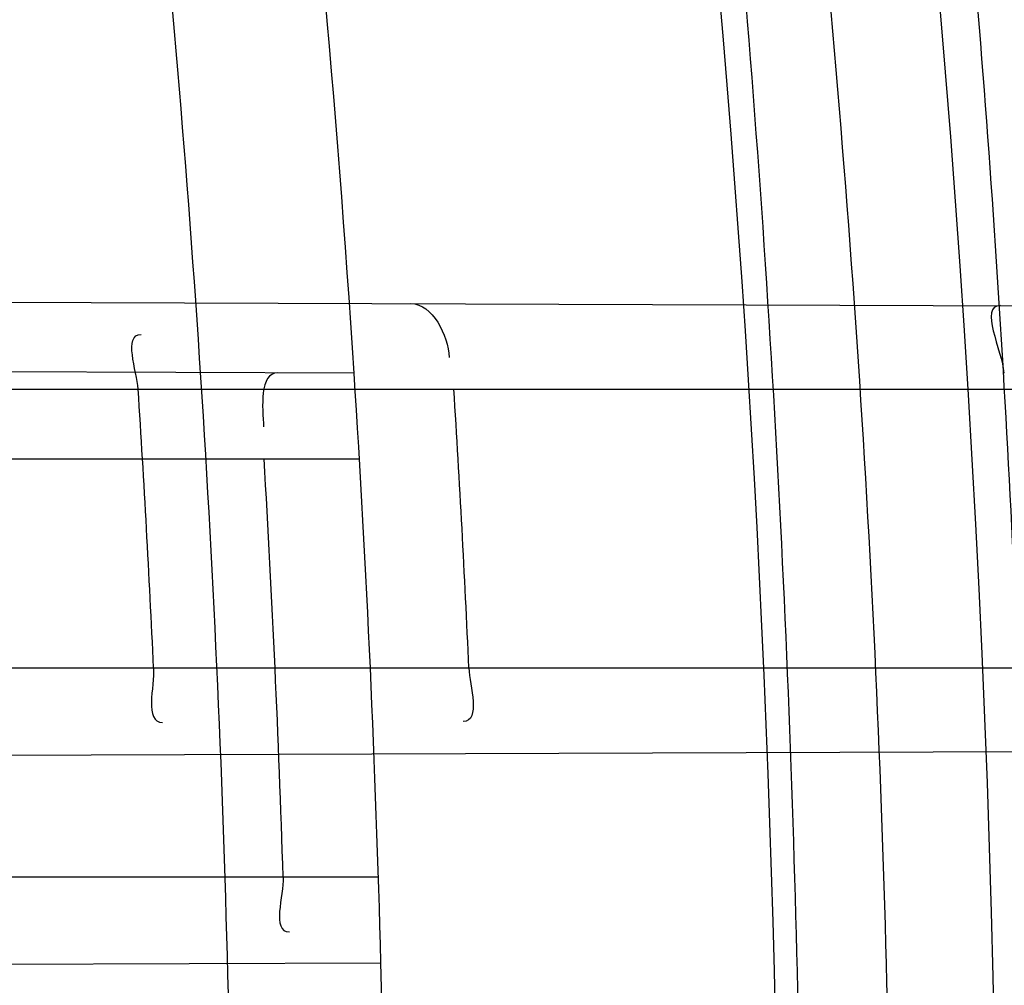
# Model space of a CAD drawing. Header units: millimetres. Extents: x 0 to 297, y 0 to 210.
# Tile 35 of 256: x 146.2165 to 146.2412, y 91.0798 to 91.104. Entities that reach past the tile are written whole.
import ezdxf

# ---------------------------------------------------------------- set-up
doc = ezdxf.new("R2010")
doc.units = ezdxf.units.MM
doc.header["$LTSCALE"] = 16.335
doc.layers.get('0').update_dxf_attribs({"linetype": 'CONTINUOUS'})
for name, color, linetype in [('01_GLOBAL', 7, 'CONTINUOUS'), ('INTFCLR_1', 7, 'CONTINUOUS'), ('INTFCLR_144815', 7, 'CONTINUOUS')]:
    doc.layers.add(name, color=color, linetype=linetype)

msp = doc.modelspace()

# ---------------------------------------------------------------- linework, layer by layer
at = {"color": 7, "linetype": 'Continuous'}
msp.add_circle((146.8548034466, 92.13446435), 2.66, dxfattribs=at)
at = {"color": 9, "linetype": 'Continuous'}
msp.add_arc((146.8548034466, 92.13446435), 2.6259090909, 182.9674534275, 267.0325465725, dxfattribs=at)
at = {"layer": '01_GLOBAL', "color": 7, "linetype": 'Continuous'}
msp.add_circle((146.8548034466, 92.13446435), 2.695, dxfattribs=at)
at = {"layer": 'INTFCLR_1', "color": 9, "linetype": 'Continuous'}
for p, q in [((146.2031934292, 91.0969994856), (146.2621692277, 91.0967936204)), ((146.2248900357, 91.0951737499), (146.201328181, 91.0952559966)), ((146.2043853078, 91.0947686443), (146.2622645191, 91.0947686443)), ((146.2008186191, 91.0930186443), (146.2250232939, 91.0930186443)), ((146.2047874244, 91.0877686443), (146.2626121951, 91.0877686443)), ((146.2038547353, 91.08554011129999), (146.2627179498, 91.0857455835)), ((146.2254997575, 91.08251864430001), (146.2013275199, 91.08251864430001)), ((146.202051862, 91.0802838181), (146.2255620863, 91.08036588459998))]:
    msp.add_line(p, q, dxfattribs=at)
at = {"layer": 'INTFCLR_1', "color": 6, "linetype": 'Continuous'}
for centre, radius, start, end in [((145.8396077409, 91.0702686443), 0.4224162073, 270, 90.00000002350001), ((145.8396077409, 91.0702686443), 0.4014439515, 270, 90.00000002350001), ((145.8396077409, 91.0702686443), 0.3860864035, 1.4986159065, 3.6985216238), ((145.8400706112, 91.0702690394), 0.3801882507, 2.6381874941, 3.6947414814), ((145.839027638, 91.07026903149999), 0.3891384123, 2.5774690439, 3.6096498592), ((145.8399370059, 91.0702693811), 0.3833678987, 1.8310102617, 3.4019618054)]:
    msp.add_arc(centre, radius, start, end, dxfattribs=at)
at = {"layer": 'INTFCLR_1', "color": 9, "linetype": 'Continuous'}
for start, end in [(3.6985216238, 6.706499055), (358.5013841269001, 1.4986159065)]:
    msp.add_arc((145.8396077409, 91.0702686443), 0.3860864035, start, end, dxfattribs=at)
for points, knots in [([(146.215167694, 90.9396470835), (146.2159987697, 90.9419085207), (146.2176274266, 90.946474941), (146.2207305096, 90.9557355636), (146.2257654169, 90.97235802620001), (146.2304341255, 90.99186806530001), (146.2335169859, 91.0093050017), (146.2348129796, 91.0182086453), (146.2354818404, 91.02335838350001), (146.2370256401, 91.0362869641), (146.2386297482, 91.0583777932), (146.2383725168, 91.0844410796), (146.2371603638, 91.1013312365), (146.2363978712, 91.10913017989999), (146.2358364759, 91.11431722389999), (146.2341019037, 91.1283170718), (146.2301634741, 91.1507347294), (146.2244881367, 91.17262139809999), (146.2204287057, 91.18561168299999), (146.2189019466, 91.1902581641), (146.2165792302, 91.19710265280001), (146.2113391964, 91.2114121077), (146.2022901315, 91.2324139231), (146.191984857, 91.25225539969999), (146.1848007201, 91.2644679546), (146.1814430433, 91.2699042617), (146.1792124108, 91.2734478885), (146.1731796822, 91.2827676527), (146.1630706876, 91.2970711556), (146.1490288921, 91.31448381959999), (146.1371354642, 91.3275359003), (146.1288272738, 91.33587871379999), (146.1242335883, 91.3402958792), (146.1178598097, 91.34625301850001), (146.1089384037, 91.3540531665), (146.0992814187, 91.3616216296), (146.0931582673, 91.3659756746), (146.0901748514, 91.36797805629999), (146.0877179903, 91.3695554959), (146.0855301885, 91.370872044), (146.0836031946, 91.37188306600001), (146.0825200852, 91.3723860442), (146.0816575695, 91.37269367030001), (146.0810609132, 91.3728329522), (146.0805598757, 91.3727572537), (146.0804622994, 91.37228572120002), (146.0807027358, 91.3717645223), (146.0811202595, 91.37104224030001), (146.0817948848, 91.3701330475), (146.0826939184, 91.36902450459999), (146.0838249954, 91.3677243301), (146.0851758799, 91.36623182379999), (146.086740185, 91.3645487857), (146.0892045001, 91.3619398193), (146.0927127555, 91.3582725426), (146.0992604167, 91.35140180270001), (146.106411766, 91.3436935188), (146.1129263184, 91.3363261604), (146.1169531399, 91.331641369), (146.123428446, 91.3239507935), (146.1333417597, 91.31148785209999), (146.1463378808, 91.2933556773), (146.155744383, 91.27855323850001), (146.1619029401, 91.26801686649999), (146.1660815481, 91.2606062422), (146.1732904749, 91.2470796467), (146.1829180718, 91.22665319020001), (146.189559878, 91.2096229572), (146.192649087, 91.2007931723)], [0, 0, 0, 0, 0.0103790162, 0.0208837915, 0.0420711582, 0.08518389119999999, 0.1071959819, 0.1183353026, 0.1239410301, 0.1295663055, 0.1744258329, 0.2192337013, 0.2417180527, 0.2473539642, 0.2529903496, 0.2641931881, 0.3081223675, 0.3509244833, 0.3614867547, 0.3667496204, 0.3719934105, 0.3926231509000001, 0.4323812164, 0.470412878, 0.488854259, 0.4934078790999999, 0.4979383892, 0.5068921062, 0.5412323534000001, 0.5733304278, 0.6031976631, 0.6172528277, 0.6240454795, 0.630650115, 0.6548352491, 0.6750685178, 0.6834752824, 0.6871962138, 0.6905460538, 0.6960524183, 0.6981915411, 0.6999110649, 0.7012078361, 0.7020914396, 0.7026255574, 0.7031007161, 0.7038824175, 0.7050749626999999, 0.7066970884, 0.7087489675, 0.7112252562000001, 0.7141187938, 0.7174211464, 0.7211233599, 0.729578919, 0.7392839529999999, 0.762009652, 0.7748693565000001, 0.7816473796, 0.7886214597, 0.8181786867, 0.8502212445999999, 0.8846823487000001, 0.8936821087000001, 0.9027944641, 0.9213301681, 0.9597016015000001, 1, 1, 1, 1]), ([(146.0853256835, 91.3712686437), (146.0858354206, 91.3712685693), (146.0884302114, 91.37024205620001), (146.0914097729, 91.3684995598), (146.094679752, 91.36644225), (146.0977098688, 91.3644452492), (146.1039326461, 91.360106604), (146.1137472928, 91.3525690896), (146.1228234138, 91.3447983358), (146.1293077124, 91.3388643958), (146.1339781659, 91.33446754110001), (146.1424222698, 91.3261670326), (146.1545124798, 91.3131819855), (146.1687911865, 91.29585634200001), (146.1790766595, 91.28161812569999), (146.1852148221, 91.2723404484), (146.1874832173, 91.2688147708), (146.1908964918, 91.263408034), (146.1981971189, 91.2512666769), (146.2086731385, 91.2315369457), (146.2178781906, 91.21064109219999), (146.2232089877, 91.19640184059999), (146.2255710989, 91.18959322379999), (146.227123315, 91.18497242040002), (146.2312489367, 91.17205880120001), (146.2370185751, 91.1502981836), (146.2410247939, 91.1279970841), (146.242788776, 91.1140716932), (146.2433595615, 91.1089133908), (146.2441347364, 91.1011583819), (146.2453671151, 91.08436335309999), (146.2456287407, 91.058442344), (146.2439975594, 91.03647449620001), (146.2424282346, 91.02361998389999), (146.2417481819, 91.0184987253), (146.2404303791, 91.0096435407), (146.2372949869, 90.9922981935), (146.2325471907, 90.97289442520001), (146.2274296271, 90.95636879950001), (146.2242749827, 90.9471599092), (146.2226192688, 90.94261896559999), (146.2217743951, 90.9403701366)], [0, 0, 0, 0, 0.0031306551, 0.0166311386, 0.0214593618, 0.0268204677, 0.03892666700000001, 0.0680356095, 0.1027865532, 0.1122690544, 0.1220182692, 0.1421808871, 0.1849821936, 0.2309157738, 0.2799873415, 0.2927705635, 0.2992370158, 0.3057352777, 0.3320402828, 0.3862318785, 0.4428084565, 0.4721382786, 0.4795908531, 0.487069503, 0.5020757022, 0.562848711, 0.6251729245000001, 0.641061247, 0.6490543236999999, 0.6570463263, 0.6889269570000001, 0.7524525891, 0.8160592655, 0.8240370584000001, 0.8319876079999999, 0.8477879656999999, 0.8790177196, 0.9402188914, 0.9703170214, 0.9852457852, 1, 1, 1, 1]), ([(146.0853256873, 90.7692686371), (146.0851880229, 90.76926865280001), (146.0848509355, 90.76933511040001), (146.0848682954, 90.76994105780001), (146.0852289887, 90.7705644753), (146.0858526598, 90.7714910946), (146.0868032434, 90.7726443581), (146.0886356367, 90.7747215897), (146.090803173, 90.7769929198), (146.093215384, 90.77947858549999), (146.0959839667, 90.7823063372), (146.1017014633, 90.78813019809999), (146.1087122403, 90.79541364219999), (146.1151564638, 90.8024097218), (146.1186445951, 90.80629812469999), (146.1207113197, 90.8086358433), (146.1261908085, 90.8148966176), (146.1356953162, 90.82630389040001), (146.1488811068, 90.8438006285), (146.1596415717, 90.8598377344), (146.1664241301, 90.87098636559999), (146.1695721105, 90.8763942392), (146.1716900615, 90.88010002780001), (146.1775256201, 90.8906021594), (146.1865751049, 90.9085978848), (146.1953782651, 90.9295730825), (146.2008882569, 90.9449633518), (146.2034958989, 90.9529350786), (146.2049438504, 90.9575818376), (146.2085119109, 90.96942638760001), (146.2137695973, 90.9900678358), (146.2180725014, 91.0149384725), (146.2199207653, 91.0314342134), (146.2205908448, 91.0391798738), (146.2209875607, 91.0443838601), (146.221855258, 91.0586438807), (146.2220882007, 91.0819731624), (146.2204334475, 91.1052178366), (146.2187124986, 91.1193111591), (146.218008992, 91.1244278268), (146.2168850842, 91.13203296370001), (146.2140893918, 91.1481570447), (146.2084266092, 91.17229781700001), (146.202482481, 91.1910654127), (146.1992099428, 91.20019722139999)], [0, 0, 0, 0, 0.0008731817, 0.001718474, 0.0032338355, 0.0055641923, 0.008732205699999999, 0.0127298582, 0.0231213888, 0.0286463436, 0.0346993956, 0.04822263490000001, 0.0804125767, 0.0988155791, 0.1085508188, 0.1135449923, 0.1186070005, 0.1613231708, 0.2076862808, 0.2575123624, 0.2837454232, 0.2904461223, 0.2972015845, 0.3108183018, 0.3666504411, 0.4248609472, 0.4549769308, 0.4703146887, 0.4780576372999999, 0.4858477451, 0.5487776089, 0.6130123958, 0.6457680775, 0.6540347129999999, 0.6623246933, 0.6788711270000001, 0.74464742, 0.8101273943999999, 0.8265053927, 0.8346996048, 0.8428861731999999, 0.8752668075, 0.9384714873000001, 1, 1, 1, 1])]:
    msp.add_open_spline(points, degree=3, knots=knots, dxfattribs=at)
at = {"layer": 'INTFCLR_1', "color": 6, "linetype": 'Continuous'}
for points, knots in [([(146.1150652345, 91.3712686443), (146.1142109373, 91.3712686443), (146.1157546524, 91.3683280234), (146.1170803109, 91.3667058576), (146.1192467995, 91.3638593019), (146.1219201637, 91.3606396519), (146.125337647, 91.3565305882), (146.129332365, 91.3517587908), (146.1336170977, 91.3465688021), (146.1378478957, 91.3413533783), (146.1417862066, 91.33638567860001), (146.1454017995, 91.33172329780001), (146.1486896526, 91.3273866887), (146.1516611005, 91.3233827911), (146.1543369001, 91.3197024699), (146.156743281, 91.3163299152), (146.1589048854, 91.3132456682), (146.1608385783, 91.3104414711), (146.1625660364, 91.3078989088), (146.1641084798, 91.30559694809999), (146.165490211, 91.30350884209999), (146.1667189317, 91.3016311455), (146.1678098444, 91.29994672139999), (146.1687779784, 91.29843810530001), (146.1696459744, 91.2970741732), (146.1706214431, 91.29552968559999), (146.171753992, 91.2937197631), (146.1728766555, 91.29190262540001), (146.1738510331, 91.2903096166), (146.1746912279, 91.2889253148), (146.1756155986, 91.2873892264), (146.1766371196, 91.2856754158), (146.1777643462, 91.28376355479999), (146.1790081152, 91.2816276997), (146.1803754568, 91.2792474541), (146.181880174, 91.2765877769), (146.1835347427, 91.2736124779), (146.1853542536, 91.27027563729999), (146.1873580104, 91.2665190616), (146.1895596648, 91.26228659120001), (146.1919715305, 91.2575132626), (146.194608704, 91.25211957), (146.1974929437, 91.24599442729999), (146.200642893, 91.2390039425), (146.2040752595, 91.23097719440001), (146.207802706, 91.22170867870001), (146.2118351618, 91.2109047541), (146.2161179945, 91.1983172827), (146.2203681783, 91.1842931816), (146.2242872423, 91.1694234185), (146.2276657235, 91.1543820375), (146.2304753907, 91.139299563), (146.2327156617, 91.12423570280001), (146.2343982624, 91.1091881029), (146.2355287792, 91.09419226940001), (146.236117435, 91.07923359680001), (146.2361708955, 91.0643357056), (146.2356951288, 91.04948488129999), (146.2346936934, 91.03468304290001), (146.2331693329, 91.0199420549), (146.2311191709, 91.00523224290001), (146.2285428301, 90.9905732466), (146.2254275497, 90.9759332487), (146.2217708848, 90.96133081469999), (146.2176203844, 90.94696854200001), (146.2132204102, 90.93354429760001), (146.2088852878, 90.9216267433), (146.2048596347, 90.91144843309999), (146.2011587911, 90.9027023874), (146.1977663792, 90.8951298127), (146.1946668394, 90.88853337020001), (146.1918379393, 90.88275133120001), (146.1892594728, 90.8776633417), (146.1869119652, 90.8731715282), (146.1847820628, 90.86920240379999), (146.1828538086, 90.8656918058), (146.1811073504, 90.8625765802), (146.1795253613, 90.85980462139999), (146.1780916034, 90.8573318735), (146.1767959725, 90.85512907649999), (146.1756290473, 90.853169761), (146.1745782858, 90.8514245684), (146.1736278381, 90.8498612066), (146.1727650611, 90.8484544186), (146.1719665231, 90.84716262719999), (146.1711689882, 90.84588214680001), (146.1703111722, 90.8445150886), (146.1693416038, 90.84298277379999), (146.1682509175, 90.8412753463), (146.1670226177, 90.8393723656), (146.1656376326, 90.83725160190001), (146.1640803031, 90.83489670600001), (146.1623329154, 90.8322916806), (146.1603729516, 90.82941522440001), (146.1581781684, 90.826247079), (146.1557236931, 90.8227690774), (146.1529902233, 90.81897164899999), (146.1499514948, 90.81483864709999), (146.1465806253, 90.8103557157), (146.1428687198, 90.80553486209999), (146.1388145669, 90.8003907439), (146.1344498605, 90.7949851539), (146.129996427, 90.7895765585), (146.1258273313, 90.7845911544), (146.1222457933, 90.7802900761), (146.1194492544, 90.7769295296), (146.1171773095, 90.7739602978), (146.1158081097, 90.7722877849), (146.114193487, 90.7692686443), (146.1150652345, 90.7692686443)], [0, 0, 0, 0, 0.0038604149, 0.007501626, 0.0124785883, 0.0188917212, 0.0268498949, 0.0364677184, 0.0470694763, 0.05724446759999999, 0.0668187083, 0.0757144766, 0.08390537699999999, 0.0914099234, 0.09824517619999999, 0.1044667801, 0.1101313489, 0.1152642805, 0.1198589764, 0.1240215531, 0.1277856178, 0.1311734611, 0.1341617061, 0.1368541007, 0.1392736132, 0.1414672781, 0.1451087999, 0.148921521, 0.1511192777, 0.1535471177, 0.1562389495, 0.1592204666, 0.1625628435, 0.1662680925, 0.1703891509, 0.1749670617, 0.1800766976, 0.185772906, 0.1921414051, 0.1993155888, 0.2073311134, 0.2163077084, 0.2264451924, 0.2379233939, 0.2509534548, 0.2658909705, 0.2830621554, 0.3030578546, 0.3259639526, 0.3492662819, 0.3725305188, 0.395610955, 0.4185782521, 0.4413347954, 0.4640172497, 0.4865192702, 0.5089682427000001, 0.5313242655, 0.5536477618, 0.5759939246, 0.5982772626, 0.6207472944, 0.6432362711, 0.6658996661, 0.6887559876, 0.7107777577, 0.7297237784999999, 0.7460531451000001, 0.7602331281, 0.7726347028, 0.7835467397, 0.7931663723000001, 0.8017211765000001, 0.8093215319, 0.8160683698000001, 0.8220757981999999, 0.8274205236, 0.83220661, 0.8364980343, 0.8403367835, 0.8437547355, 0.8468031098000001, 0.8495420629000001, 0.8520223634, 0.8542604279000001, 0.8564046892, 0.8588391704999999, 0.8615533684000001, 0.8645986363, 0.8679945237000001, 0.8717882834, 0.8760445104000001, 0.8807522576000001, 0.8859628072, 0.8917731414, 0.8981681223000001, 0.9051985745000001, 0.9129160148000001, 0.9213486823, 0.930543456, 0.9404096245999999, 0.9509435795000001, 0.9619432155, 0.9720502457, 0.9803711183, 0.9870628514, 0.9922716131, 0.9960607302, 1, 1, 1, 1]), ([(146.1150652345, 90.7692686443), (146.1160387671, 90.7692686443), (146.1177271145, 90.7704064), (146.1203228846, 90.771969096), (146.1232989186, 90.77413160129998), (146.1269787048, 90.7769491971), (146.1313602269, 90.7805465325), (146.136189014, 90.7847397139), (146.1410884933, 90.7892225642), (146.14571304, 90.7936536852), (146.1499506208, 90.7978758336), (146.1538079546, 90.8018604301), (146.1573032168, 90.80558744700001), (146.1604624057, 90.80905244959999), (146.1633068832, 90.8122543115), (146.1658602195, 90.8151952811), (146.1681553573, 90.81789510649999), (146.1702110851, 90.8203595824), (146.1720499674, 90.82260144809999), (146.1736917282, 90.82463420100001), (146.175161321, 90.82647923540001), (146.1764960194, 90.8281758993), (146.177810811, 90.8298661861), (146.1792115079, 90.8316888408), (146.1806985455, 90.83365031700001), (146.1821699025, 90.8356187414), (146.183615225, 90.8375779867), (146.1851191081, 90.83964462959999), (146.1867839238, 90.8419668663), (146.1886446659, 90.84460610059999), (146.1907239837, 90.84761283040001), (146.1930437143, 90.8510418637), (146.1956231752, 90.8549500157), (146.1984823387, 90.8594072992), (146.2016518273, 90.86451166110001), (146.2051614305, 90.8703758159), (146.209038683, 90.87713741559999), (146.2133125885, 90.8849785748), (146.2180078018, 90.8941127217), (146.2231555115, 90.90485947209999), (146.2286552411, 90.91737178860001), (146.2341538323, 90.9312565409), (146.2392951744, 90.9458956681), (146.2438614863, 90.9607345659), (146.2478132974, 90.9756282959), (146.2511637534, 90.9905608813), (146.2539112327, 91.0054533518), (146.2560779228, 91.020346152), (146.2576685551, 91.0351758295), (146.2586982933, 91.04996599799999), (146.2591763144, 91.0647019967), (146.2591102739, 91.07938636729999), (146.2585051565, 91.0940278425), (146.2573642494, 91.1086171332), (146.2556872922, 91.1231604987), (146.2534729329, 91.1376558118), (146.2507211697, 91.1520808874), (146.2474209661, 91.1664680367), (146.2435667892, 91.18079923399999), (146.239139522, 91.1950910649), (146.234151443, 91.20927087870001), (146.2288018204, 91.2228037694), (146.2234345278, 91.2350612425), (146.218408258, 91.24561069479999), (146.2138248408, 91.25458398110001), (146.2096571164, 91.2622864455), (146.2058775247, 91.2689320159), (146.2024553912, 91.2746998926), (146.1993628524, 91.27972662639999), (146.196567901, 91.2841272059), (146.1940471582, 91.2879852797), (146.1917761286, 91.291377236), (146.189737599, 91.2943570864), (146.1879066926, 91.29698229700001), (146.18627007, 91.2992900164), (146.1848016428, 91.3013303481), (146.183482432, 91.3031394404), (146.182221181, 91.3048484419), (146.1809100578, 91.3066048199), (146.1794654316, 91.30851560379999), (146.1779774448, 91.3104564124), (146.1764846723, 91.31237679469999), (146.1749729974, 91.3142966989), (146.1733137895, 91.3163746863), (146.1714604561, 91.3186595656), (146.1693845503, 91.3211749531), (146.1670661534, 91.32393152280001), (146.1644777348, 91.32694376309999), (146.1615962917, 91.33021938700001), (146.1583918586, 91.3337681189), (146.154841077, 91.33758842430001), (146.1509238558, 91.34167085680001), (146.1466153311, 91.3459997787), (146.1419164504, 91.35053715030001), (146.1369054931, 91.3551583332), (146.1319289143, 91.35951049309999), (146.1273729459, 91.3632762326), (146.1235388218, 91.3662278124), (146.1204516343, 91.36848349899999), (146.1177826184, 91.37009623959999), (146.1160568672, 91.3712686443), (146.1150652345, 91.3712686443)], [0, 0, 0, 0, 0.0042187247, 0.0081401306, 0.0133978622, 0.0200459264, 0.0282638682, 0.0379443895, 0.0477615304, 0.05703690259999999, 0.0656973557, 0.0736821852, 0.0810680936, 0.0878383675, 0.0940009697, 0.0996271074, 0.1047154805, 0.1093563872, 0.1135342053, 0.1172803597, 0.1206792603, 0.1237557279, 0.1266349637, 0.1299589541, 0.1337168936, 0.1373013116, 0.1406085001, 0.1442672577, 0.148377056, 0.1529904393, 0.1582606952, 0.164218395, 0.1709303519, 0.1785521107, 0.1871652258, 0.1969659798, 0.2081658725, 0.2209392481, 0.2356613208, 0.2526660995, 0.2725685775, 0.2948769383, 0.3173640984, 0.3397873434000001, 0.3621386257, 0.3841211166, 0.4060891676, 0.4277469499, 0.4493218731, 0.470705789, 0.4919793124, 0.5131981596, 0.5343255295, 0.5554668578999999, 0.5765984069, 0.5977513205, 0.6189954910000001, 0.6402209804, 0.6617015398, 0.6832900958, 0.7050415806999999, 0.7268239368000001, 0.7463339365, 0.7630160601, 0.7774553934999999, 0.7899931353, 0.8009638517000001, 0.8105830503, 0.8190545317, 0.8265380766, 0.8331730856, 0.8390248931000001, 0.8442268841, 0.8488182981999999, 0.8528943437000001, 0.8564866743, 0.8597116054, 0.8625968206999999, 0.8656908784, 0.8692094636, 0.8729771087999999, 0.8762884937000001, 0.879749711, 0.8835661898, 0.8878115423, 0.8924986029, 0.8976989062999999, 0.9034198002, 0.9097088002, 0.9166034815, 0.9241390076, 0.9323094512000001, 0.9411199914, 0.9506041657, 0.9606137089, 0.9706541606, 0.9792553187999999, 0.9862062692, 0.9916647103, 0.9957028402, 1, 1, 1, 1])]:
    msp.add_open_spline(points, degree=3, knots=knots, dxfattribs=at)
for points in [[(146.2263136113, 91.0969187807), (146.2268668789, 91.0969168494), (146.2272413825, 91.096118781), (146.2272762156, 91.09556660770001)], [(146.2411195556, 91.0968670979), (146.2405549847, 91.0968690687), (146.2411647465, 91.0957387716), (146.2411991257, 91.09517524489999)], [(146.2194686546, 91.0947686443), (146.2194390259, 91.0952274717), (146.2190864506, 91.09614741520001), (146.2195462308, 91.0961458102)], [(146.2229738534, 91.09518043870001), (146.2225075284, 91.0951820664), (146.2225893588, 91.0942932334), (146.2226170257, 91.093827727)], [(146.2198559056, 91.0877686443), (146.2198771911, 91.08730669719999), (146.2196208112, 91.08639847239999), (146.2200832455, 91.0864000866)], [(146.2277723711, 91.0877686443), (146.2277926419, 91.0873183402), (146.2280760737, 91.08642595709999), (146.2276253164, 91.0864243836)], [(146.2231091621, 91.08251864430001), (146.2231239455, 91.0820562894), (146.2228032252, 91.0811381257), (146.2232658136, 91.0811397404)]]:
    msp.add_open_spline(points, degree=3, dxfattribs=at)
at = {"layer": 'INTFCLR_144815', "color": 6, "linetype": 'Continuous'}
for radius in [0.4466793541, 0.4256665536]:
    msp.add_circle((145.8396077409, 91.0702686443), radius, dxfattribs=at)
for radius, start, end in [(0.6157754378, 313.9937911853, 154.5150993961), (0.5947754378, 312.9543589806, 154.5144414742), (0.5751005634, 282.2440355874, 71.2863570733), (0.4537777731, 308.490992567, 51.50900743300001), (0.3959554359, 348.5228250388, 11.4771749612)]:
    msp.add_arc((145.8396077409, 91.0702686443), radius, start, end, dxfattribs=at)
at = {"layer": 'INTFCLR_144815', "color": 9, "linetype": 'Continuous'}
for centre, radius, start, end in [((145.8396077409, 91.0702686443), 0.5712784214, 292.4997540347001, 54.0964566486), ((145.8396102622, 91.0702698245), 0.5153523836, 292.4997540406, 54.09645665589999), ((145.8396077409, 91.0702686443), 0.450734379, 313.8592910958, 46.1407088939)]:
    msp.add_arc(centre, radius, start, end, dxfattribs=at)
at = {"layer": 'INTFCLR_144815', "color": 6, "linetype": 'Continuous'}
for points, knots in [([(146.2625648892, 91.0702686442), (146.2625648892, 91.0724684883), (146.262532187, 91.0768687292), (146.2623850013, 91.08346881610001), (146.2621395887, 91.09006891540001), (146.2617957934, 91.0966690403), (146.2613534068, 91.1032690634), (146.2608121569, 91.10986895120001), (146.260171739, 91.11646838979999), (146.2594317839, 91.123067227), (146.2585919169, 91.1296649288), (146.2576516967, 91.13626118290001), (146.2566107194, 91.14285515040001), (146.2554685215, 91.14944622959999), (146.2542247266, 91.1560332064), (146.2528788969, 91.1626151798), (146.2514307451, 91.1691905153), (146.2498799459, 91.1757578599), (146.2482264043, 91.18231502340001), (146.2464700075, 91.1888601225), (146.2446109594, 91.1953903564), (146.2426494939, 91.20190318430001), (146.240586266, 91.20839506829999), (146.2384220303, 91.2148626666), (146.2361580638, 91.2213016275), (146.2337958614, 91.2277076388), (146.2313375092, 91.2340755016), (146.2287855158, 91.2403997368), (146.2261430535, 91.24667412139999), (146.223413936, 91.2528919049), (146.2206027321, 91.25904570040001), (146.2177148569, 91.2651274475), (146.2147566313, 91.2711284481), (146.2117353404, 91.27703939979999), (146.2086592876, 91.28285042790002), (146.2055378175, 91.2885511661), (146.2023813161, 91.29413085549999), (146.1992011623, 91.29957850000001), (146.1960096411, 91.3048830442), (146.1928197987, 91.3100336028), (146.1896452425, 91.3150197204), (146.1864998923, 91.3198316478), (146.1833976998, 91.3244606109), (146.1803523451, 91.32889905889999), (146.1773769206, 91.3331408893), (146.1744836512, 91.33718159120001), (146.1716836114, 91.34101837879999), (146.1689866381, 91.3446500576), (146.1664013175, 91.3480768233), (146.1639350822, 91.3512999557), (146.1615937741, 91.3543222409), (146.1593814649, 91.35714805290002), (146.1573002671, 91.3597834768), (146.1553509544, 91.36223545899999), (146.1535333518, 91.3645113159), (146.1518468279, 91.3666181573), (146.1502903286, 91.36856289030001), (146.148862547, 91.37035208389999), (146.1475620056, 91.3719918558), (146.1463872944, 91.3734878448), (146.1453367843, 91.3748448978), (146.1444092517, 91.3760686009), (146.1436017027, 91.3771608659), (146.1429160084, 91.3781339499), (146.1423391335, 91.37896735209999), (146.1418093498, 91.3798985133), (146.141227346, 91.3805648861), (146.1412445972, 91.3817629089), (146.1415550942, 91.3817685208)], [0, 0, 0, 0, 0.0193188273, 0.0386418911, 0.05797372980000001, 0.0773181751, 0.0966800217, 0.1160624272, 0.1354702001, 0.1549057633, 0.1743738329, 0.1938759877, 0.2134167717, 0.2329964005, 0.2526187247, 0.2722829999, 0.2919923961, 0.3117443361, 0.3315407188, 0.3513772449, 0.37125414, 0.391164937, 0.4111075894, 0.4310729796, 0.4510561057, 0.4710451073, 0.4910305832, 0.5109984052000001, 0.5309330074, 0.5508166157, 0.5706284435, 0.590344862, 0.6099392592, 0.6293819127, 0.6486401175, 0.6676780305, 0.6864570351, 0.7049360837, 0.7230721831, 0.7408210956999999, 0.7581383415, 0.7749801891, 0.7913047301, 0.8070730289, 0.822250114, 0.8368060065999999, 0.8507161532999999, 0.8639624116, 0.8765312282, 0.8884132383, 0.8996029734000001, 0.9101049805, 0.9199296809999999, 0.9290934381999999, 0.9376135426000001, 0.9455077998, 0.9527934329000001, 0.9594885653, 0.9656100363, 0.9711731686, 0.9761922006, 0.9806816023, 0.9846553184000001, 0.9881278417, 0.9911127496, 0.9936230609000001, 0.9972727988, 1, 1, 1, 1]), ([(146.1515348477, 90.7587687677), (146.1512150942, 90.7587746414), (146.1512119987, 90.7600070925), (146.1517859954, 90.7606977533), (146.1523169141, 90.7616585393), (146.1528921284, 90.7625183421), (146.1535763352, 90.7635215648), (146.1543814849, 90.7646472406), (146.15530592, 90.76590779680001), (146.1563525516, 90.76730531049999), (146.1575225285, 90.7688454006), (146.1588179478, 90.7705337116), (146.1602417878, 90.77237807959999), (146.1617966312, 90.7743862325), (146.1634827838, 90.7765637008), (146.1652973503, 90.7789125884), (146.1672357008, 90.7814334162), (146.169295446, 90.7841302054), (146.1714790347, 90.7870140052), (146.1737896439, 90.7900978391), (146.1762240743, 90.7933873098), (146.1787743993, 90.79688231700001), (146.1814309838, 90.80058082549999), (146.1841860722, 90.80448380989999), (146.1870298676, 90.8085896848), (146.1899514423, 90.8128953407), (146.1929388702, 90.81739609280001), (146.195979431, 90.82208572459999), (146.1990598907, 90.82695665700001), (146.2021667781, 90.832000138), (146.2052866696, 90.837206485), (146.2084064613, 90.8425653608), (146.2115136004, 90.84806604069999), (146.2145962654, 90.85369765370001), (146.2176434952, 90.85944939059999), (146.2206452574, 90.86531064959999), (146.2235925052, 90.87127120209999), (146.2264771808, 90.8773212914), (146.2292921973, 90.88345171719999), (146.2320314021, 90.88965389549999), (146.2346894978, 90.8959198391), (146.2372619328, 90.9022420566), (146.2397453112, 90.90861474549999), (146.2421317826, 90.9150191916), (146.2444188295, 90.9214479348), (146.2466074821, 90.92790255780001), (146.2487002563, 90.9343910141), (146.2506975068, 90.9409155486), (146.2525965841, 90.9474680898), (146.2543963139, 90.95404485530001), (146.2560946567, 90.9606375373), (146.2576905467, 90.9672398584), (146.2591843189, 90.9738506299), (146.2605765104, 90.98046966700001), (146.2618676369, 90.9870969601), (146.2630580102, 90.99373176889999), (146.2641477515, 91.00037227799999), (146.2651369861, 91.0070162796), (146.2660260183, 91.0136624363), (146.2668152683, 91.02031037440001), (146.2675051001, 91.0269596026), (146.2680958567, 91.03360976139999), (146.2685878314, 91.0402603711), (146.2689813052, 91.04691137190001), (146.269276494, 91.05356251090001), (146.2694735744, 91.0602138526), (146.2695726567, 91.0668651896), (146.2695738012, 91.07351660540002), (146.2694770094, 91.08016791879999), (146.2692822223, 91.0868192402), (146.2689893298, 91.0934703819), (146.2685981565, 91.1001213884), (146.2681084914, 91.10677196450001), (146.2675200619, 91.1134219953), (146.2668325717, 91.12007108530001), (146.2660456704, 91.1267189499), (146.2651589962, 91.1333650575), (146.2641721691, 91.140008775), (146.2630848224, 91.1466492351), (146.2618965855, 91.1532855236), (146.2606070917, 91.1599166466), (146.2592161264, 91.1665408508), (146.2577236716, 91.1731557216), (146.25612979, 91.17975889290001), (146.2544344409, 91.1863486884), (146.2526374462, 91.19292404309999), (146.2507388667, 91.199483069), (146.2487392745, 91.2060224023), (146.2466397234, 91.21253772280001), (146.2444415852, 91.21902445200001), (146.2421464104, 91.2254781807), (146.2397562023, 91.2318939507), (146.2372735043, 91.23826617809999), (146.2347014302, 91.24458873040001), (146.2320437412, 91.2508548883), (146.2293049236, 91.2570573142), (146.2264902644, 91.2631880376), (146.2236059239, 91.2692384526), (146.220658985, 91.2751993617), (146.2176574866, 91.2810610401), (146.2146104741, 91.2868132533), (146.211527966, 91.2924454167), (146.2084209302, 91.29794670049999), (146.2053011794, 91.3033062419), (146.2021812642, 91.3085133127), (146.1990742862, 91.31355757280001), (146.1959936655, 91.31842933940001), (146.1929528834, 91.3231198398), (146.189965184, 91.32762147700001), (146.187043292, 91.3319280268), (146.1841991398, 91.3360347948), (146.1814436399, 91.339938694), (146.1787864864, 91.34363828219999), (146.1762360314, 91.34713370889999), (146.1737992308, 91.3504265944), (146.1714816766, 91.35351982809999), (146.1692876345, 91.3564173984), (146.1672201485, 91.3591241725), (146.1652811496, 91.36164570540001), (146.1634716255, 91.36398800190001), (146.1617917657, 91.3661573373), (146.1602410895, 91.3681601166), (146.1588186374, 91.3700026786), (146.1575230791, 91.3716911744), (146.1563528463, 91.37323156), (146.1553062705, 91.3746291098), (146.1543814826, 91.3758897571), (146.1535770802, 91.37701559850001), (146.1528902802, 91.3780187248), (146.1523225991, 91.3788790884), (146.1518630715, 91.37966964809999), (146.151402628, 91.3804116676), (146.1510534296, 91.3817596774), (146.1515348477, 91.3817685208)], [0, 0, 0, 0, 0.0014103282, 0.0032894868, 0.0045784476, 0.006109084, 0.0078878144, 0.009921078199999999, 0.0122159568, 0.0147800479, 0.0176210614, 0.0207450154, 0.0241645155, 0.0278962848, 0.0319450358, 0.0363094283, 0.0409856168, 0.0459681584, 0.0512740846, 0.0569372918, 0.0629614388, 0.06932079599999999, 0.0760170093, 0.0830428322, 0.09038864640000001, 0.09804223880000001, 0.1059886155, 0.1142106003, 0.1226891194, 0.1314036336, 0.1403327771, 0.1494548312, 0.1587482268, 0.1681920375, 0.1777662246, 0.1874518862, 0.1972313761, 0.2070885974, 0.2170088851, 0.2269790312, 0.2369874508, 0.247023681, 0.2570780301, 0.2671479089, 0.2771627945, 0.2871678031, 0.297203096, 0.3072268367, 0.3172573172, 0.3272873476, 0.3372951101, 0.3472786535, 0.3572404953, 0.3671820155, 0.3771057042, 0.38701475, 0.3969071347, 0.4067804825, 0.4166362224, 0.4264761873, 0.4363022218, 0.4461151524, 0.4559173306, 0.4657100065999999, 0.4754958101, 0.4852761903, 0.4950537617, 0.5048299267, 0.514607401, 0.5243876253, 0.5341732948, 0.5439658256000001, 0.5537677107, 0.5635801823, 0.5734055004, 0.5832449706, 0.5931003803, 0.6029729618, 0.6128636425, 0.6227732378, 0.6327028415, 0.6426530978, 0.6526214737, 0.6626060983, 0.6726078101, 0.6826271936, 0.6926651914, 0.7027189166, 0.7127821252, 0.7228511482, 0.7329216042, 0.7429877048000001, 0.7530428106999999, 0.7630790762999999, 0.7730874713, 0.7830577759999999, 0.7929782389, 0.8028356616, 0.8126154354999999, 0.8223014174, 0.8318761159, 0.8413205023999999, 0.8506146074, 0.8597374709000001, 0.8686675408, 0.8773831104, 0.8858627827, 0.8940860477, 0.9020337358, 0.9096886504, 0.9170358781, 0.9240630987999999, 0.9307608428, 0.9371226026, 0.9431446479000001, 0.9488258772, 0.9541674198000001, 0.9591725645, 0.9638462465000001, 0.9681947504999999, 0.9722253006, 0.9759458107, 0.979364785, 0.9824904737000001, 0.9853313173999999, 0.9878955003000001, 0.9901906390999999, 0.9922241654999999, 0.994002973, 0.9955336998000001, 0.9968227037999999, 0.9978766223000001, 1, 1, 1, 1]), ([(146.1221340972, 91.3712686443), (146.121854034, 91.3712686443), (146.1217650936, 91.3702108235), (146.1224894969, 91.3693788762), (146.123367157, 91.3678782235), (146.1247612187, 91.36609387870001), (146.1265613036, 91.3637862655), (146.128808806, 91.3610382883), (146.13150356, 91.35777147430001), (146.1346511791, 91.3539703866), (146.1382867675, 91.3495479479), (146.1424048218, 91.3444666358), (146.14699477, 91.3386792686), (146.1520315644, 91.33214766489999), (146.1574486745, 91.3248776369), (146.1631935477, 91.3168507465), (146.1691616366, 91.3081205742), (146.17527173, 91.2987121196), (146.1814126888, 91.28870824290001), (146.1874988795, 91.2781675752), (146.1934387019, 91.26717947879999), (146.1991667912, 91.2558081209), (146.2046200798, 91.244134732), (146.2097609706, 91.2322084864), (146.2145518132, 91.2200965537), (146.2189754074, 91.2078325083), (146.2230148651, 91.1954622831), (146.226661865, 91.18301775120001), (146.2299164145, 91.1705130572), (146.2327714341, 91.1579940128), (146.2352383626, 91.1454361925), (146.2373125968, 91.1328888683), (146.2390034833, 91.1203246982), (146.2403109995, 91.1077833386), (146.2412405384, 91.0952555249), (146.2417956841, 91.0827526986), (146.2419187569, 91.0744270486), (146.2419187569, 91.0702686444)], [0, 0, 0, 0, 0.0025344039, 0.005901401, 0.0109295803, 0.0177704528, 0.0265540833, 0.0373505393, 0.04991676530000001, 0.0648695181, 0.0820131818, 0.1017234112, 0.1240566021, 0.1488553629, 0.1763609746, 0.2060970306, 0.2381748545, 0.2720515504, 0.3076064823, 0.3443876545, 0.3821831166, 0.4206251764, 0.4595934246, 0.4987613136, 0.5381325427, 0.5774437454, 0.6167240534, 0.6558745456, 0.6947773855, 0.7336358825, 0.7720551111, 0.8105726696, 0.8487051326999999, 0.8867612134, 0.9246626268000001, 0.9623689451, 1, 1, 1, 1]), ([(146.1616919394, 91.3712686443), (146.1613689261, 91.3712686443), (146.161354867, 91.3700255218), (146.1618990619, 91.3693139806), (146.1624036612, 91.3683331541), (146.1629511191, 91.3674540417), (146.1636029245, 91.3664290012), (146.1643702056, 91.3652789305), (146.1652510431, 91.3639918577), (146.1662478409, 91.3625660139), (146.1673615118, 91.3609958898), (146.1685933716, 91.35927662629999), (146.1699443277, 91.3574028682), (146.1714151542, 91.35536903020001), (146.1730061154, 91.3531695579), (146.1747171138, 91.35079874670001), (146.1765473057, 91.34825122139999), (146.1784952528, 91.3455217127), (146.1805585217, 91.34260561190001), (146.1827337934, 91.3394988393), (146.1850166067, 91.33619825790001), (146.187401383, 91.332701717), (146.1898813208, 91.3290083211), (146.1924484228, 91.32511854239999), (146.1950935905, 91.32103426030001), (146.1978067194, 91.31675882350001), (146.2005768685, 91.3122970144), (146.2033924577, 91.3076549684), (146.2062415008, 91.3028400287), (146.2091118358, 91.2978605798), (146.2119913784, 91.29272580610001), (146.2148683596, 91.2874454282), (146.2177314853, 91.2820295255), (146.2205700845, 91.27648833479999), (146.2233742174, 91.2708320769), (146.2261347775, 91.2650707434), (146.2288435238, 91.2592139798), (146.2314930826, 91.2532710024), (146.2340769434, 91.24725050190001), (146.2365894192, 91.2411606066), (146.2390255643, 91.2350089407), (146.2413812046, 91.22880240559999), (146.2436527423, 91.2225475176), (146.2458372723, 91.21624994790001), (146.2479322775, 91.2099152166), (146.2499358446, 91.2035479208), (146.2518463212, 91.19715263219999), (146.2536625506, 91.1907330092), (146.255383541, 91.184292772), (146.2570086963, 91.17783475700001), (146.2585375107, 91.17136193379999), (146.2599697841, 91.16487642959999), (146.261305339, 91.1583806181), (146.262544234, 91.1518760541), (146.2636865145, 91.1453645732), (146.2647323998, 91.1388472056), (146.265682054, 91.1323253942), (146.2665357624, 91.1257998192), (146.2672937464, 91.1192715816), (146.2679563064, 91.1127410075), (146.2685236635, 91.1062089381), (146.2689960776, 91.09967549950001), (146.2693737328, 91.09314134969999), (146.2696568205, 91.0866064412), (146.2698454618, 91.08007129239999), (146.2699397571, 91.07353577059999), (146.2699397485, 91.0670003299), (146.2698454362, 91.06046482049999), (146.2696567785, 91.053929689), (146.2693736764, 91.0473948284), (146.2689960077, 91.0408607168), (146.2685235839, 91.0343273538), (146.2679562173, 91.0277953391), (146.2672936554, 91.0212648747), (146.2665356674, 91.0147367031), (146.2656819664, 91.0082112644), (146.2647323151, 91.0016895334), (146.263686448, 90.9951723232), (146.2625441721, 90.9886608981), (146.2613053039, 90.982156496), (146.2599697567, 90.975660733), (146.2585375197, 90.9691753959), (146.257008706, 90.96270257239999), (146.2553835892, 90.9562447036), (146.2536625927, 90.949804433), (146.2518464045, 90.94338494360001), (146.2499359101, 90.9369895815), (146.2479323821, 90.9306223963), (146.2458373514, 90.92428757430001), (146.2436528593, 90.9179901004), (146.2413812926, 90.9117351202), (146.2390256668, 90.90552861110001), (146.2365895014, 90.899376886), (146.2340770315, 90.8932869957), (146.2314931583, 90.88726645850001), (146.2288435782, 90.88132342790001), (146.2261348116, 90.875466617), (146.2233742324, 90.86970524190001), (146.2205700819, 90.8640489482), (146.2177314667, 90.8585077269), (146.2148683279, 90.8530918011), (146.2119913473, 90.8478114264), (146.2091118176, 90.84267667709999), (146.2062415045, 90.8376972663), (146.2033924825, 90.8328823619), (146.200576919, 90.82824035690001), (146.1978068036, 90.82377859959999), (146.1950937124, 90.8195032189), (146.1924485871, 90.815418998), (146.1898815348, 90.8115292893), (146.1874016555, 90.8078359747), (146.1850169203, 90.8043394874), (146.1827341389, 90.8010389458), (146.1805588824, 90.7979321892), (146.1784956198, 90.79501609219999), (146.1765476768, 90.7922865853), (146.1747174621, 90.7897390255), (146.1730064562, 90.78736820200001), (146.1714154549, 90.7851686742), (146.1699446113, 90.78313481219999), (146.1685936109, 90.7812609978), (146.1673617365, 90.7795417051), (146.1662480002, 90.7779715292), (146.1652512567, 90.7765456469), (146.1643701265, 90.7752585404), (146.1636036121, 90.7741083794), (146.1629493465, 90.7730834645), (146.1624091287, 90.7722038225), (146.1619724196, 90.7713972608), (146.1615362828, 90.7706337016), (146.1612048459, 90.7692686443), (146.1616919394, 90.7692686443)], [0, 0, 0, 0, 0.0014863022, 0.0034583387, 0.00480742, 0.0064070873, 0.008263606, 0.0103831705, 0.0127725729, 0.0154385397, 0.018388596, 0.0216299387, 0.0251705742, 0.0290176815, 0.0331791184, 0.0376612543, 0.0424708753, 0.0476126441, 0.053091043, 0.05890788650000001, 0.0650637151, 0.071556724, 0.0783824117, 0.08553378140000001, 0.09300120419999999, 0.1007725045, 0.1088330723, 0.1171662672, 0.125753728, 0.1345758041, 0.1436120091, 0.1528416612, 0.1622443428, 0.1717998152, 0.1814887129, 0.1912927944, 0.2011949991, 0.2111795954, 0.2212322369, 0.2313400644, 0.2414915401, 0.251676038, 0.2618853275, 0.272110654, 0.2823462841, 0.2925853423, 0.3028240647, 0.3130572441, 0.3232827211, 0.3334966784, 0.3436983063, 0.353884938, 0.364056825, 0.3742120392, 0.3843517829, 0.3944749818, 0.4045834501, 0.4146764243, 0.4247563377, 0.4348229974, 0.4448791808, 0.4549248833, 0.4649631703, 0.4749943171, 0.4850215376, 0.4950452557, 0.505068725, 0.5150924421, 0.5251196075, 0.5351507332, 0.5451888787, 0.5552345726, 0.5652905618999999, 0.5753571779, 0.5854368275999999, 0.5955298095, 0.6056379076, 0.615761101, 0.6259004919, 0.6360558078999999, 0.6462271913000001, 0.6564139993, 0.6666151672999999, 0.6768294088, 0.6870543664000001, 0.6972879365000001, 0.7075261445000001, 0.7177656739, 0.7280008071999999, 0.7382265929, 0.7484354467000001, 0.7586203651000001, 0.7687717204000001, 0.7788795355, 0.7889322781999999, 0.7989169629, 0.8088192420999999, 0.8186233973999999, 0.8283123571, 0.8378678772, 0.8472706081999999, 0.8565002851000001, 0.8655364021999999, 0.8743584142, 0.8829458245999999, 0.8912789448, 0.8993394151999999, 0.9071106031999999, 0.9145779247, 0.9217291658, 0.9285546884, 0.9350475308, 0.9412033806, 0.9470201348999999, 0.9524985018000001, 0.9576403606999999, 0.9624499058, 0.9669322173, 0.9710936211, 0.9749409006, 0.978481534, 0.9817230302, 0.984673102, 0.9873392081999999, 0.9897286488, 0.9918483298, 0.9937048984, 0.9953046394, 0.9966537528, 0.9977587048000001, 1, 1, 1, 1]), ([(146.270839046, 91.0702686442), (146.270839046, 91.07261615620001), (146.2708026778, 91.0773117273), (146.2706389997, 91.08435450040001), (146.2703661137, 91.0913966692), (146.2699838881, 91.09843787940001), (146.2694921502, 91.1054776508), (146.2688906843, 91.1125154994), (146.2681792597, 91.1195506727), (146.2673576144, 91.12658245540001), (146.2664255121, 91.1336097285), (146.2653827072, 91.14063140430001), (146.2642290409, 91.1476458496), (146.2629643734, 91.1546514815), (146.2615887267, 91.161646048), (146.2601021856, 91.16862733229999), (146.2585050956, 91.1755923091), (146.2567979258, 91.1825379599), (146.2549815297, 91.1894603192), (146.2530569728, 91.1963553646), (146.2510258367, 91.2032180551), (146.2488900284, 91.2100432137), (146.2466520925, 91.21682466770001), (146.2443151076, 91.2235558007), (146.2418829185, 91.2302290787), (146.2393601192, 91.2368363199), (146.2367521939, 91.2433685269), (146.2340656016, 91.2498158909), (146.231307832, 91.2561678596), (146.2284874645, 91.2624131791), (146.2256141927, 91.2685399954), (146.2226988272, 91.2745359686), (146.2197532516, 91.2803884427), (146.2167903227, 91.2860846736), (146.2138237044, 91.29161211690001), (146.2108676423, 91.2969587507), (146.2079367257, 91.30211334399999), (146.2050455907, 91.3070657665), (146.2022085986, 91.31180727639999), (146.1994395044, 91.3163307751), (146.1967511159, 91.3206310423), (146.194155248, 91.3247044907), (146.1916626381, 91.3285490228), (146.1892828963, 91.3321638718), (146.1870237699, 91.3355504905), (146.1848909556, 91.3387125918), (146.1828881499, 91.3416558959), (146.1810177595, 91.3443870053), (146.1792812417, 91.3469128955), (146.1776794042, 91.3492405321), (146.1762125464, 91.35137665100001), (146.1748806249, 91.35332778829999), (146.1736832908, 91.3550995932), (146.17262015, 91.35669870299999), (146.1716900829, 91.35812678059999), (146.1708931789, 91.3593995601), (146.17022483, 91.36048863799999), (146.1695787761, 91.36171278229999), (146.1689756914, 91.3625587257), (146.1687748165, 91.36413347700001), (146.1691690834, 91.36414035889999)], [0, 0, 0, 0, 0.02225245, 0.0445093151, 0.0667750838, 0.0890537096, 0.1113496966, 0.1336661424, 0.1560071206, 0.1783746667, 0.2007723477, 0.2232005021, 0.2456615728, 0.2681539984, 0.2906786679, 0.3132316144, 0.3358115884, 0.3584115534, 0.3810274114, 0.4036483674, 0.4262663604, 0.4488666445, 0.4714362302, 0.493956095, 0.516405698, 0.5387611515, 0.5609948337, 0.5830754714, 0.6049679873, 0.6266337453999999, 0.648030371, 0.6691122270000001, 0.6898308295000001, 0.7101353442, 0.7299737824, 0.7492942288, 0.7680459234, 0.7861801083, 0.8036519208, 0.8204214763, 0.8364545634, 0.8517244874, 0.8662078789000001, 0.8798864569, 0.8927486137, 0.9047971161, 0.9160413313, 0.9264952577, 0.9361748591, 0.945097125, 0.9532791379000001, 0.9607380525, 0.9674902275, 0.9735510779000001, 0.9789355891, 0.9836595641, 0.9877384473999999, 0.9911880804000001, 0.9962621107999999, 1, 1, 1, 1]), ([(146.2915000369, 91.0702686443), (146.2915000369, 91.0747307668), (146.2913603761, 91.0836597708), (146.2907329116, 91.09704892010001), (146.2896849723, 91.1104339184), (146.288214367, 91.12381115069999), (146.2863175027, 91.1371756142), (146.2839919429, 91.1505193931), (146.2812336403, 91.16383047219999), (146.2780413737, 91.1770934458), (146.2744139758, 91.1902873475), (146.2703552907, 91.2033859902), (146.2658713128, 91.21635514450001), (146.2609768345, 91.22915374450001), (146.2556920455, 91.24172989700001), (146.2500508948, 91.2540250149), (146.2440962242, 91.26596767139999), (146.2378895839, 91.27747954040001), (146.2315062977, 91.2884748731), (146.2250357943, 91.2988658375), (146.2185803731, 91.308569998), (146.2122471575, 91.3175136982), (146.2061431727, 91.3256426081), (146.2003622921, 91.33292225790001), (146.1949878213, 91.33934700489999), (146.1900767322, 91.3449283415), (146.1856691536, 91.3496998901), (146.1817857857, 91.3537000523), (146.1784327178, 91.35698725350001), (146.1756088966, 91.3595785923), (146.1733015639, 91.36160173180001), (146.1712894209, 91.36304769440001), (146.1699601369, 91.3641541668), (146.1691690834, 91.36414035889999)], [0, 0, 0, 0, 0.0408499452, 0.0817377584, 0.1226908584, 0.1637418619, 0.2049215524, 0.2462459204, 0.2877224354, 0.329349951, 0.3711123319, 0.4129705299, 0.4548685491, 0.4967167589, 0.5383929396, 0.579731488, 0.6205367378, 0.6605415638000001, 0.6994421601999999, 0.7369113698, 0.7725873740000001, 0.8061275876, 0.8372253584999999, 0.8656390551, 0.8912193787, 0.9139002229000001, 0.9336943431, 0.9506758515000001, 0.9649483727, 0.9766362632, 0.9858655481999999, 0.9927569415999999, 1, 1, 1, 1])]:
    msp.add_open_spline(points, degree=3, knots=knots, dxfattribs=at)
at = {"layer": 'INTFCLR_144815', "color": 9, "linetype": 'Continuous'}
for points, knots in [([(146.1822340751, 91.38068519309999), (146.1820565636, 91.38053461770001), (146.1821747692, 91.3796404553), (146.1827953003, 91.3783824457), (146.183968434, 91.37628152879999), (146.1865823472, 91.3722458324), (146.1894210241, 91.3681422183), (146.1922072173, 91.3641426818), (146.1945013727, 91.36085330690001), (146.1990485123, 91.3543139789), (146.206169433, 91.34385795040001), (146.2127220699, 91.3337289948), (146.2173407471, 91.3262874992), (146.2206397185, 91.3208726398), (146.2265984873, 91.31079814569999), (146.2351099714, 91.29542275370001), (146.2432717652, 91.2790940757), (146.2488351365, 91.266943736), (146.2520181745, 91.2596478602), (146.2568238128, 91.2482532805), (146.2636642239, 91.2304823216), (146.2717386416, 91.20569587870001), (146.2774987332, 91.1840208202), (146.2809660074, 91.1682766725), (146.2827946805, 91.1590003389), (146.2853720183, 91.1448106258), (146.2884679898, 91.1231381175), (146.2900373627, 91.10369823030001), (146.2905249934, 91.09387386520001)], [0, 0, 0, 0, 0.0022439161, 0.0070120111, 0.0145616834, 0.0248857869, 0.0536624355, 0.0624935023, 0.07189207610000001, 0.0923184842, 0.1392770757, 0.19383471, 0.2085944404, 0.2237059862, 0.2549574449, 0.3214227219, 0.3930725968, 0.4308712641, 0.4502345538, 0.469804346, 0.5500822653, 0.6337070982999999, 0.7209882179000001, 0.7661541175, 0.7890968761, 0.8121288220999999, 0.9051772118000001, 1, 1, 1, 1]), ([(146.2976333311, 91.09371052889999), (146.2971365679, 91.1034676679), (146.2955420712, 91.12277618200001), (146.2923972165, 91.1442966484), (146.2897750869, 91.1583844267), (146.2879192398, 91.1675969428), (146.2843922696, 91.18323318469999), (146.2785389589, 91.2047593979), (146.2703267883, 91.2293671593), (146.2633813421, 91.247006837), (146.258496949, 91.2583143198), (146.2552625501, 91.2655576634), (146.2496069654, 91.27762178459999), (146.2413103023, 91.2938309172), (146.2326607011, 91.30908567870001), (146.2266069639, 91.31908054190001), (146.223252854, 91.3244519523), (146.2185584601, 91.3318377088), (146.2118942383, 91.3418851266), (146.2046597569, 91.3522559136), (146.2000368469, 91.35873906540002), (146.1977037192, 91.3620002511), (146.1948700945, 91.3659647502), (146.1919833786, 91.3700318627), (146.1893208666, 91.37402831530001), (146.1881256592, 91.3761103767), (146.1874895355, 91.3773473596), (146.1873643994, 91.3782382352), (146.1875406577, 91.378385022)], [0, 0, 0, 0, 0.0945441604, 0.1873460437, 0.2103231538, 0.2332131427, 0.2782846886, 0.3654193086, 0.4489587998, 0.529211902, 0.5487834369, 0.5681546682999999, 0.6059759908, 0.6777110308, 0.7443035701, 0.7756315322, 0.7907861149, 0.80558492, 0.8603198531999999, 0.9074428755, 0.9279435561, 0.9373780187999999, 0.9462430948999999, 0.9751197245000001, 0.985468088, 0.9930239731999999, 0.9977802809, 1, 1, 1, 1]), ([(146.2213747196, 91.3697617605), (146.2228639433, 91.3678099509), (146.224886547, 91.3651655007), (146.2274551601, 91.3617740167), (146.2297308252, 91.3587510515), (146.2341366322, 91.3528302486), (146.2408916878, 91.34346705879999), (146.2494858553, 91.3308906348), (146.2569239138, 91.3192547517), (146.2622409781, 91.31044289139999), (146.2653801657, 91.3050732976), (146.2702521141, 91.2965534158), (146.2775017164, 91.2831046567), (146.2867246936, 91.2641136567), (146.2932109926, 91.24905769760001), (146.2973738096, 91.23854941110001), (146.3001622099, 91.23125017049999), (146.3048954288, 91.2181283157), (146.3110525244, 91.1987669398), (146.3173574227, 91.174612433), (146.3211666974, 91.1558938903), (146.3233109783, 91.1430791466), (146.3246460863, 91.1343341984), (146.3260875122, 91.12330068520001), (146.3272124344, 91.1121904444), (146.3279204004, 91.1032494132), (146.3287845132, 91.08984742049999), (146.3293461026, 91.0697656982), (146.3285394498, 91.04304726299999), (146.3267779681, 91.02310869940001), (146.3251270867, 91.00988940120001), (146.323909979, 91.0011679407), (146.3215031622, 90.98625685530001), (146.3172609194, 90.96552318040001), (146.3109735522, 90.9415039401), (146.3048291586, 90.922214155), (146.3004306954, 90.91003494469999), (146.2983461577, 90.9045333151), (146.2969544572, 90.90092763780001), (146.2931561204, 90.89134884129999), (146.2866802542, 90.8763283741), (146.2774761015, 90.8573842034), (146.2694993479, 90.84258859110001), (146.263827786, 90.83277907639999), (146.2606417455, 90.8274440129), (146.2560993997, 90.81999267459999), (146.2494850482, 90.8096451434), (146.2408832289, 90.7970580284), (146.2341232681, 90.78768873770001), (146.2297158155, 90.7817661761), (146.2274419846, 90.77874583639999), (146.2248787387, 90.7753615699), (146.2228609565, 90.7727234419), (146.2213748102, 90.77077565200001)], [0, 0, 0, 0, 0.0113523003, 0.0153945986, 0.0196724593, 0.0288485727, 0.04952051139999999, 0.0730548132, 0.0992747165, 0.1133659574, 0.1206417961, 0.1280352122, 0.1587481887, 0.1912667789, 0.2256293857, 0.2345212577, 0.2435306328, 0.2617592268, 0.2990180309, 0.3374305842, 0.3771409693, 0.3872950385, 0.3975091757, 0.4180450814, 0.4387403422, 0.4491382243, 0.4595166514, 0.5008391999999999, 0.5419727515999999, 0.5830556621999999, 0.5933356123, 0.6035730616, 0.6237732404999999, 0.6631691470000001, 0.7013781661, 0.7385292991, 0.7567366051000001, 0.761249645, 0.7657337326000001, 0.7746080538, 0.8088969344, 0.8413373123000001, 0.8719692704, 0.886598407, 0.893729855, 0.9007025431, 0.926950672, 0.9505051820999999, 0.9711896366, 0.9803691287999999, 0.9846421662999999, 0.9886711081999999, 1, 1, 1, 1]), ([(146.3148448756, 91.07026869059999), (146.314844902, 91.0791566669), (146.3145399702, 91.0903263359), (146.3137125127, 91.1037491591), (146.3130254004, 91.11282534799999), (146.3119336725, 91.12410332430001), (146.3105345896, 91.13530514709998), (146.309238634, 91.14418387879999), (146.3071580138, 91.1571899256), (146.3034626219, 91.17618667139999), (146.2973440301, 91.2007104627), (146.2913669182, 91.2203757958), (146.2867706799, 91.2337075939), (146.2840637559, 91.2411216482), (146.2800252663, 91.2517884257), (146.273733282, 91.267072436), (146.2647815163, 91.28636455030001), (146.2577415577, 91.3000354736), (146.2530103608, 91.3086968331), (146.2499640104, 91.31415202), (146.2448057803, 91.323102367), (146.2375886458, 91.3349254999), (146.2292471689, 91.34771155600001), (146.2229711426, 91.35682666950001), (146.2195231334, 91.3616949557), (146.2186583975, 91.3629084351)], [0, 0, 0, 0, 0.08514645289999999, 0.1069705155, 0.1288336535, 0.1723417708, 0.2155033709, 0.2369658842, 0.2582983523, 0.3416830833, 0.4222645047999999, 0.5003369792, 0.5384972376, 0.5573483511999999, 0.5759473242, 0.6477620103, 0.7156277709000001, 0.779635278, 0.7950300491, 0.8101748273, 0.8394913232, 0.8939896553, 0.9428494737, 0.9857252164, 1, 1, 1, 1])]:
    msp.add_open_spline(points, degree=3, knots=knots, dxfattribs=at)

doc.saveas('drawing.dxf')
